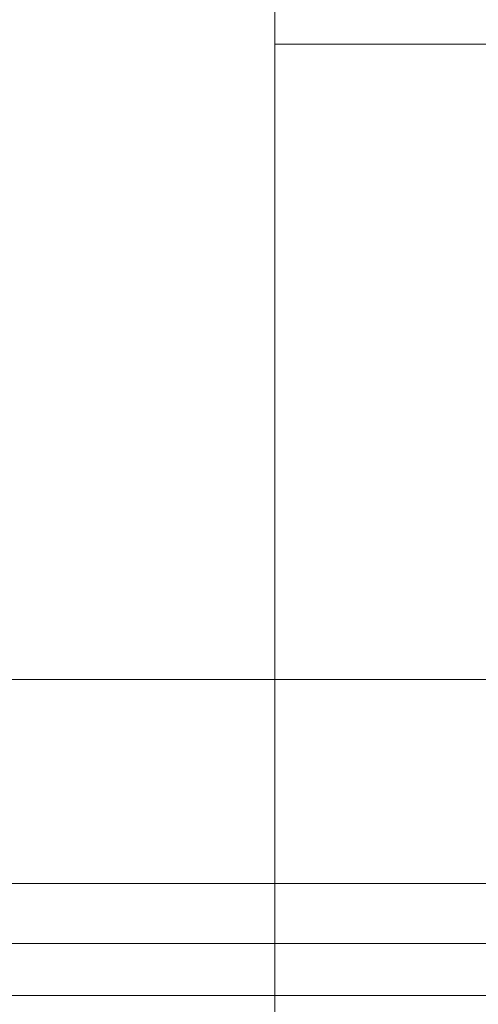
# Model space of a CAD drawing. Header units: millimetres. Extents: x 352 to 350573, y -22 to 37733.
# Tile 62 of 214: x 51898 to 52461, y 8174 to 9382. Entities that reach past the tile are written whole.
import ezdxf

# ---------------------------------------------------------------- set-up
doc = ezdxf.new("R2010")
doc.units = ezdxf.units.MM
doc.layers.add('PDF$_83$-$Floor$Plan$-$В_Этаж$01_Сводный$M-HVAC-DUCT', color=5, linetype='Continuous')
doc.layers.add('PDF$_83$-$Floor$Plan$-$В_Этаж$01_Сводный$P-PIPE', color=3, linetype='Continuous')
doc.layers.add('PDF$_83$new_ifc_RVT-1-В_Этаж$01_Сводный$A-WALL', color=7, linetype='Continuous', true_color=0xdddd6e)
doc.layers.add('PDF$_83$new_ifc_RVT-1-В_Этаж$01_Сводный$I-FURN', color=7, linetype='Continuous', true_color=0xbababa)

msp = doc.modelspace()

# ---------------------------------------------------------------- linework, layer by layer
at = {"layer": 'PDF$_83$-$Floor$Plan$-$В_Этаж$01_Сводный$M-HVAC-DUCT', "lineweight": 0}
msp.add_lwpolyline([(51648.2, 8321.9), (55238.6, 8321.9), (55238.6, 8572.5), (51648.2, 8572.5)], close=True, dxfattribs=at)
at = {"layer": 'PDF$_83$-$Floor$Plan$-$В_Этаж$01_Сводный$P-PIPE', "color": 1, "lineweight": 0}
for points in [[(53346.9, 8248.3), (51833.1, 8248.3)], [(51833.1, 8184.6), (53346.9, 8184.6)]]:
    msp.add_lwpolyline(points, dxfattribs=at)
at = {"layer": 'PDF$_83$new_ifc_RVT-1-В_Этаж$01_Сводный$A-WALL', "lineweight": 0}
msp.add_lwpolyline([(52211.1, 8152.8), (52211.1, 11351.4), (51811.3, 11351.4), (51811.3, 8152.8)], close=True, dxfattribs=at)
at = {"layer": 'PDF$_83$new_ifc_RVT-1-В_Этаж$01_Сводный$I-FURN', "lineweight": 0}
msp.add_lwpolyline([(52211.1, 9352.2), (52485.6, 9352.2), (52485.6, 8172.7), (52485.6, 9352.2), (54484.7, 9352.2), (54484.7, 8172.7), (54484.7, 9352.2), (56382.4, 9352.2), (56382.4, 8172.7)], dxfattribs=at)

doc.saveas('drawing.dxf')
